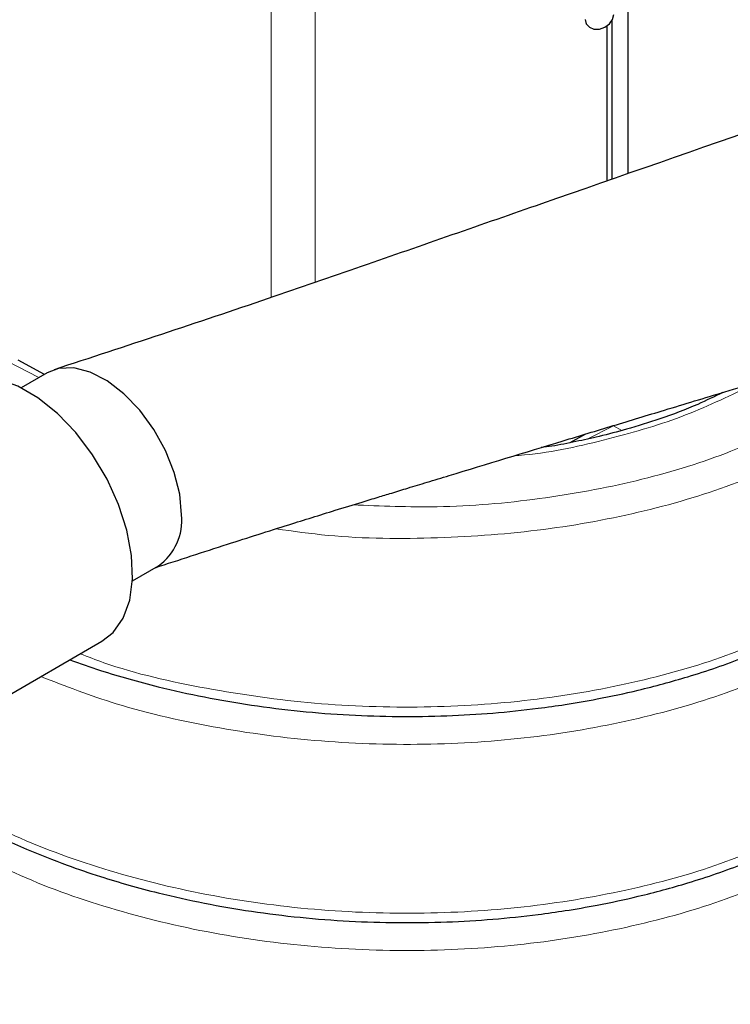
# Paper-space layout 'Blatt2' of a CAD drawing. Header units: millimetres. Extents: x 5 to 418, y 2 to 292.
# Tile 27 of 43: x 270 to 279, y 76 to 89. Entities that reach past the tile are written whole.
import ezdxf

# ---------------------------------------------------------------- set-up
doc = ezdxf.new("R2010")
doc.units = ezdxf.units.MM

psp = doc.layouts.new('Blatt2')

# ---------------------------------------------------------------- linework, layer by layer
at = {"color": 7, "linetype": 'Continuous', "lineweight": 25}
for p, q in [((278.0075, 87.3554), (278.0075, 98.638)), ((278.0075, 87.3554), (278.0075, 90.4725)), ((277.4377, 89.3856), (277.4433, 89.3746)), ((277.7954, 87.2814), (277.7954, 89.4236)), ((277.7273, 87.2577), (277.7273, 89.3457)), ((270.1417, 84.6509), (269.7864, 84.8441)), ((270.1781, 84.6719), (269.8284, 84.4701)), ((277.4345, 83.8479), (277.2212, 83.7302)), ((271.3283, 81.8719), (271.6779, 82.0738)), ((267.2372, 78.9329), (270.9167, 81.057))]:
    psp.add_line(p, q, dxfattribs=at)
at = {"color": 7, "linetype": 'Continuous', "lineweight": 18}
for p, q in [((273.1992, 85.6866), (273.1992, 89.7378)), ((273.791, 85.8907), (273.791, 89.6501)), ((269.638, 84.8282), (270.066, 84.6072)), ((277.8122, 83.9587), (277.4578, 83.7802)), ((277.922, 83.8954), (277.8122, 83.9587))]:
    psp.add_line(p, q, dxfattribs=at)
at = {"color": 7, "linetype": 'Continuous', "lineweight": 25, "flags": 128}
for points in [[(277.4299, 89.4323), (277.4445, 89.3722), (277.4861, 89.3262), (277.5484, 89.3013), (277.6219, 89.3012), (277.6954, 89.326), (277.7577, 89.3718), (277.7993, 89.4318), (277.8139, 89.4967)], [(271.9887, 82.7606), (271.9639, 83.0382), (271.8906, 83.3314), (271.7724, 83.6266), (271.6147, 83.91), (271.4248, 84.1682), (271.2118, 84.3892), (270.9854, 84.5627), (270.7564, 84.6806), (270.5354, 84.7373), (270.3328, 84.7302), (270.1782, 84.672)], [(270.9167, 81.057), (271.0688, 81.1768), (271.2032, 81.3681), (271.2912, 81.6107), (271.3294, 81.8959), (271.3166, 82.2134), (271.2533, 82.5518), (271.1416, 82.8986), (270.9856, 83.2416), (270.791, 83.5682), (270.5649, 83.8666), (270.3153, 84.1261), (270.0513, 84.3372), (269.7824, 84.4924), (269.5184, 84.5861), (269.2688, 84.6148), (269.0426, 84.5775), (268.9169, 84.5212)]]:
    psp.add_lwpolyline(points, dxfattribs=at)
at = {"color": 7, "linetype": 'Continuous', "lineweight": 25}
psp.add_arc((271.2508, 82.6807), 0.7421, 305.17514, 6.18082, dxfattribs=at)
for points, knots in [([(283.1893, 89.1627), (281.0743, 88.424), (278.1545, 87.4041), (274.8219, 86.2471), (272.6285, 85.4861), (271.2369, 85.0302), (270.2722, 84.7141)], [0, 0, 0, 0, 0.4972851, 0.686537, 0.7826796, 1, 1, 1, 1]), ([(271.6321, 82.0473), (271.9577, 82.1536), (272.5565, 82.349), (273.3664, 82.606), (273.973, 82.7941), (274.3753, 82.9174), (274.6281, 82.9946), (274.8337, 83.0574), (275.0529, 83.1243), (275.3109, 83.203), (276.0065, 83.4148), (276.843, 83.6687), (277.8117, 83.9622), (278.5384, 84.1823), (279.3593, 84.4308), (280.3188, 84.721), (281.4264, 85.0559), (282.6821, 85.4354), (283.5687, 85.7033), (284.0366, 85.8446)], [0, 0, 0, 0, 0.0824216, 0.1515686, 0.2033408, 0.2333826, 0.2512196, 0.2659194, 0.2836554, 0.3044298, 0.3282439, 0.4509716, 0.5048815, 0.5599764, 0.6244879, 0.7007467, 0.7887522, 0.8885035, 1, 1, 1, 1]), ([(279.2822, 84.4074), (279.1719, 84.3531), (278.9077, 84.2228), (278.4695, 84.0595), (278.0212, 83.9187), (277.641, 83.8188), (277.3035, 83.7456), (277.0459, 83.6908), (276.8855, 83.6724), (276.838, 83.6669)], [0, 0, 0, 0, 0.15910696, 0.38133524, 0.56511044, 0.70907293, 0.82836159, 0.94921068, 1, 1, 1, 1]), ([(270.4831, 80.8067), (270.6199, 80.7587), (270.8807, 80.667), (271.2799, 80.548), (271.9472, 80.3705), (272.9331, 80.1766), (274.2456, 80.0447), (275.5488, 80.0344), (276.5176, 80.1136), (277.1847, 80.2076), (277.6367, 80.2856), (278.1936, 80.4046), (278.8621, 80.5865), (279.6258, 80.8467), (280.1147, 81.0799), (280.3777, 81.2054)], [0, 0, 0, 0, 0.04360851, 0.08313995, 0.1229273, 0.2452598, 0.36957747, 0.49293592, 0.61047892, 0.64605277, 0.68871808, 0.74519185, 0.81593573, 0.90098592, 1, 1, 1, 1]), ([(268.5928, 78.9444), (268.8157, 78.811), (269.2267, 78.565), (269.8569, 78.271), (270.4041, 78.0539), (270.8685, 77.8953), (271.2798, 77.7716), (271.9474, 77.5944), (272.9331, 77.4003), (274.2456, 77.2685), (275.5488, 77.2581), (276.5176, 77.3374), (277.1847, 77.4314), (277.6367, 77.5094), (278.1936, 77.6284), (278.8621, 77.8103), (279.6258, 78.0704), (280.1147, 78.3037), (280.3777, 78.4291)], [0, 0, 0, 0, 0.0703113, 0.129673, 0.1787308, 0.2176253, 0.2499639, 0.2825119, 0.3825858, 0.4842837, 0.5851969, 0.6813528, 0.710454, 0.7453563, 0.7915545, 0.8494265, 0.9190017, 1, 1, 1, 1])]:
    psp.add_open_spline(points, degree=3, knots=knots, dxfattribs=at)
at = {"color": 7, "linetype": 'Continuous', "lineweight": 18}
for points, knots in [([(276.4684, 83.5547), (276.4908, 83.5563), (276.9119, 83.5871), (277.684, 83.7568), (278.7502, 84.0592), (279.3484, 84.3496), (279.6478, 84.4949)], [0, 0, 0, 0, 0.0183232, 0.3441534, 0.6717523, 1, 1, 1, 1]), ([(274.2979, 82.8936), (274.6771, 82.8782), (275.5253, 82.8439), (276.8203, 82.9582), (278.133, 83.1997), (279.3531, 83.5652), (280.0415, 83.9008), (280.386, 84.0687)], [0, 0, 0, 0, 0.1682071, 0.376216, 0.5832556, 0.7914216, 1, 1, 1, 1]), ([(273.2611, 82.5715), (273.4954, 82.5388), (274.214, 82.4386), (275.4403, 82.4316), (276.88, 82.5389), (278.2432, 82.794), (279.5103, 83.1712), (280.226, 83.5195), (280.5841, 83.6938)], [0, 0, 0, 0, 0.089095, 0.2733049, 0.4550357, 0.6359139, 0.8177772, 1, 1, 1, 1]), ([(270.6243, 80.8882), (270.7292, 80.8475), (271.2547, 80.6433), (272.3218, 80.4067), (273.7752, 80.1974), (275.2556, 80.149), (276.7021, 80.2437), (278.0761, 80.4801), (279.3593, 80.8415), (280.089, 81.1807), (280.4542, 81.3505)], [0, 0, 0, 0, 0.03465, 0.1737125, 0.3131389, 0.4520404, 0.5890722, 0.7254614, 0.8625988, 1, 1, 1, 1]), ([(270.0922, 80.5811), (270.4252, 80.4529), (271.1805, 80.1622), (272.4965, 79.8675), (273.9602, 79.6818), (275.4391, 79.6506), (276.8803, 79.7639), (278.2431, 80.0174), (279.5103, 80.3951), (280.226, 80.7433), (280.5841, 80.9175)], [0, 0, 0, 0, 0.101968, 0.2313332, 0.361037, 0.4902528, 0.6177296, 0.7446083, 0.8721781, 1, 1, 1, 1]), ([(268.5437, 79.0737), (268.9068, 78.8648), (269.6333, 78.4469), (270.9243, 77.9717), (272.3148, 77.6236), (273.7771, 77.423), (275.2551, 77.3723), (276.7022, 77.4676), (278.076, 77.7039), (279.3593, 78.0653), (280.089, 78.4045), (280.4542, 78.5743)], [0, 0, 0, 0, 0.11189777, 0.22388358, 0.33568624, 0.44778142, 0.55945469, 0.66962471, 0.77927809, 0.88953296, 1, 1, 1, 1]), ([(268.6736, 78.4908), (269.0439, 78.2865), (269.7847, 77.8777), (271.0918, 77.419), (272.4933, 77.0885), (273.9611, 76.9064), (275.4389, 76.8742), (276.8803, 76.9877), (278.2431, 77.2412), (279.5104, 77.6188), (280.226, 77.967), (280.5841, 78.1413)], [0, 0, 0, 0, 0.1118967, 0.2238858, 0.3356883, 0.4477834, 0.5594567, 0.6696271, 0.7792806, 0.8895314, 1, 1, 1, 1]), ([(268.5437, 76.2975), (268.9068, 76.0886), (269.6333, 75.6706), (270.9243, 75.1954), (272.3148, 74.8474), (273.7771, 74.6468), (275.2551, 74.596), (276.7022, 74.6914), (278.076, 74.9276), (279.3593, 75.2891), (280.089, 75.6283), (280.4542, 75.798)], [0, 0, 0, 0, 0.1118978, 0.2238836, 0.3356862, 0.4477814, 0.5594547, 0.6696247, 0.7792781, 0.889533, 1, 1, 1, 1])]:
    psp.add_open_spline(points, degree=3, knots=knots, dxfattribs=at)

doc.saveas('drawing.dxf')
